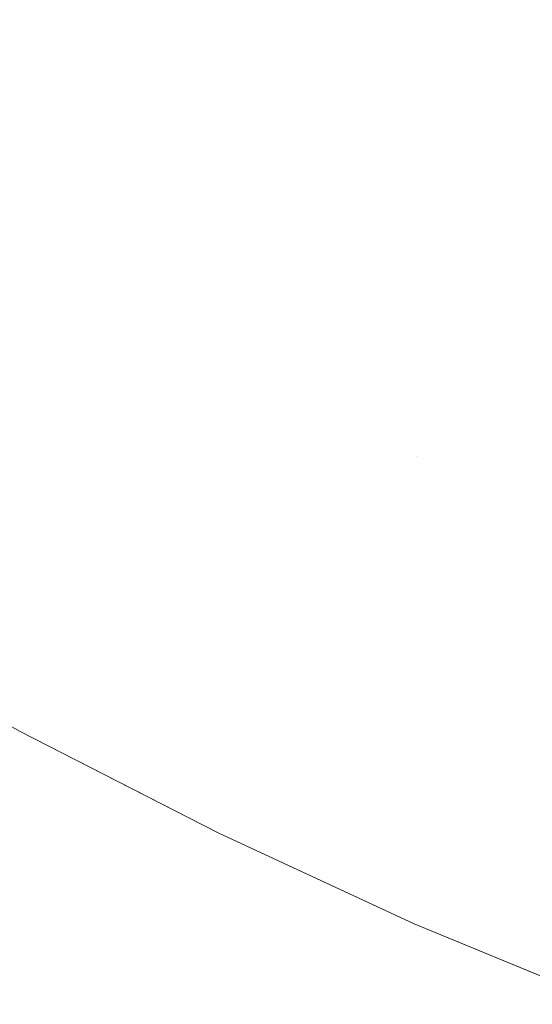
# Model space of a CAD drawing. Header units: centimetres. Extents: x -17.1 to 18.2, y 4.2 to 6.
# Tile 11 of 256: x -17.04253 to -17.03761, y 4.20339 to 4.21284. Entities that reach past the tile are written whole.
import ezdxf

# ---------------------------------------------------------------- set-up
doc = ezdxf.new("R2010")
doc.units = ezdxf.units.CM
doc.header["$LTSCALE"] = 2.54
doc.layers.add('Lucido design-1', color=7, linetype='Continuous')

# ---------------------------------------------------------------- blocks, each defined once
blk = doc.blocks.new('Gruppo-3-1')
at = {"color": 7, "linetype": 'Continuous', "lineweight": 9}
for points, invisible_edges in [([(-17.0415378, 4.2138968, -2276.2831547), (-17.0423995, 4.2143911, -2276.2831547), (-17.0426712, 4.2133355, -2276.2859436), (-17.041799, 4.2128351, -2276.2859436)], 15), ([(-17.0397932, 4.2129637, -2276.2831547), (-17.0389107, 4.2125257, -2276.2831547), (-17.0386666, 4.2136764, -2276.2804179), (-17.0395375, 4.2141087, -2276.2804179)], 15), ([(-17.0387905, 4.2130922, -2276.9625603), (-17.0389107, 4.2125257, -2276.9611852), (-17.040669, 4.2134209, -2276.9611852), (-17.0405375, 4.2139816, -2276.9625603)], 15), ([(-17.041799, 4.2128351, -2276.2859436), (-17.0409194, 4.2123533, -2276.2859436), (-17.040669, 4.2134209, -2276.2831547), (-17.0415378, 4.2138968, -2276.2831547)], 15), ([(-17.0407963, 4.212878, -2276.9597971), (-17.0409194, 4.2123533, -2276.9583964), (-17.0426712, 4.2133355, -2276.9583964), (-17.0425376, 4.2138543, -2276.9597971)], 15), ([(-17.0377893, 4.2132632, -2276.2804179), (-17.0386666, 4.2136764, -2276.2804179), (-17.0389107, 4.2125257, -2276.2831547), (-17.0380217, 4.212107, -2276.2831547)], 15), ([(-17.0387905, 4.2130922, -2276.9625603), (-17.0386666, 4.2136764, -2276.9639221), (-17.0369059, 4.2128694, -2276.9639221), (-17.037018, 4.2122798, -2276.9625603)], 15), ([(-17.0397932, 4.2129637, -2276.2831547), (-17.040669, 4.2134209, -2276.2831547), (-17.0409194, 4.2123533, -2276.2859436), (-17.0400328, 4.2118906, -2276.2859436)], 15), ([(-17.0407963, 4.212878, -2276.9597971), (-17.040669, 4.2134209, -2276.9611852), (-17.0389107, 4.2125257, -2276.9611852), (-17.039027, 4.2119772, -2276.9597971)], 15), ([(-17.041799, 4.2128351, -2276.2859436), (-17.0426712, 4.2133355, -2276.2859436), (-17.042924, 4.2123533, -2276.2887813), (-17.0420419, 4.2118472, -2276.2887813)], 15), ([(-17.0428, 4.2128351, -2276.9569834), (-17.0426712, 4.2133355, -2276.9583964), (-17.0409194, 4.2123533, -2276.9583964), (-17.0410382, 4.2118472, -2276.9569834)], 15), ([(-17.0380217, 4.212107, -2276.2831547), (-17.0371266, 4.211708, -2276.2831547), (-17.0369059, 4.2128694, -2276.2804179), (-17.0377893, 4.2132632, -2276.2804179)], 15), ([(-17.037018, 4.2122798, -2276.9625603), (-17.0371266, 4.211708, -2276.9611852), (-17.0389107, 4.2125257, -2276.9611852), (-17.0387905, 4.2130922, -2276.9625603)], 15), ([(-17.0400328, 4.2118906, -2276.2859436), (-17.0391395, 4.2114471, -2276.2859436), (-17.0389107, 4.2125257, -2276.2831547), (-17.0397932, 4.2129637, -2276.2831547)], 15), ([(-17.0410382, 4.2118472, -2276.9569834), (-17.0411524, 4.21136, -2276.9555586), (-17.042924, 4.2123533, -2276.9555586), (-17.0428, 4.2128351, -2276.9569834)], 15), ([(-17.0420419, 4.2118472, -2276.2887813), (-17.0411524, 4.21136, -2276.2887813), (-17.0409194, 4.2123533, -2276.2859436), (-17.041799, 4.2128351, -2276.2859436)], 15), ([(-17.039027, 4.2119772, -2276.9597971), (-17.0391395, 4.2114471, -2276.9583964), (-17.0409194, 4.2123533, -2276.9583964), (-17.0407963, 4.212878, -2276.9597971)], 15), ([(-17.0380217, 4.212107, -2276.2831547), (-17.0389107, 4.2125257, -2276.2831547), (-17.0391395, 4.2114471, -2276.2859436), (-17.0382396, 4.2110233, -2276.2859436)], 15), ([(-17.039027, 4.2119772, -2276.9597971), (-17.0389107, 4.2125257, -2276.9611852), (-17.0371266, 4.211708, -2276.9611852), (-17.0372318, 4.2111544, -2276.9597971)], 15), ([(-17.0420419, 4.2118472, -2276.2887813), (-17.042924, 4.2123533, -2276.2887813), (-17.0431573, 4.2114471, -2276.2916647), (-17.0422661, 4.2109358, -2276.2916647)], 15), ([(-17.0430431, 4.2118906, -2276.9541224), (-17.042924, 4.2123533, -2276.9555586), (-17.0411524, 4.21136, -2276.9555586), (-17.0412622, 4.210892, -2276.9541224)], 15), ([(-17.0400328, 4.2118906, -2276.2859436), (-17.0409194, 4.2123533, -2276.2859436), (-17.0411524, 4.21136, -2276.2887813), (-17.0402558, 4.210892, -2276.2887813)], 15), ([(-17.0410382, 4.2118472, -2276.9569834), (-17.0409194, 4.2123533, -2276.9583964), (-17.0391395, 4.2114471, -2276.9583964), (-17.039248, 4.2109358, -2276.9569834)], 15), ([(-17.0382396, 4.2110233, -2276.2859436), (-17.0373335, 4.2106194, -2276.2859436), (-17.0371266, 4.211708, -2276.2831547), (-17.0380217, 4.212107, -2276.2831547)], 15), ([(-17.0372318, 4.2111544, -2276.9597971), (-17.0373335, 4.2106194, -2276.9583964), (-17.0391395, 4.2114471, -2276.9583964), (-17.039027, 4.2119772, -2276.9597971)], 15), ([(-17.0412622, 4.210892, -2276.9541224), (-17.0413674, 4.2104436, -2276.9526752), (-17.0431573, 4.2114471, -2276.9526752), (-17.0430431, 4.2118906, -2276.9541224)], 15), ([(-17.0402558, 4.210892, -2276.2887813), (-17.0393524, 4.2104436, -2276.2887813), (-17.0391395, 4.2114471, -2276.2859436), (-17.0400328, 4.2118906, -2276.2859436)], 15), ([(-17.0422661, 4.2109358, -2276.2916647), (-17.0413674, 4.2104436, -2276.2916647), (-17.0411524, 4.21136, -2276.2887813), (-17.0420419, 4.2118472, -2276.2887813)], 15), ([(-17.039248, 4.2109358, -2276.9569834), (-17.0393524, 4.2104436, -2276.9555586), (-17.0411524, 4.21136, -2276.9555586), (-17.0410382, 4.2118472, -2276.9569834)], 15), ([(-17.0422661, 4.2109358, -2276.2916647), (-17.0431573, 4.2114471, -2276.2916647), (-17.0433703, 4.2106194, -2276.2945904), (-17.0424708, 4.2101033, -2276.2945904)], 15), ([(-17.0432664, 4.2110233, -2276.9512174), (-17.0431573, 4.2114471, -2276.9526752), (-17.0413674, 4.2104436, -2276.9526752), (-17.041468, 4.210015, -2276.9512174)], 15), ([(-17.0382396, 4.2110233, -2276.2859436), (-17.0391395, 4.2114471, -2276.2859436), (-17.0393524, 4.2104436, -2276.2887813), (-17.0384423, 4.210015, -2276.2887813)], 15), ([(-17.039248, 4.2109358, -2276.9569834), (-17.0391395, 4.2114471, -2276.9583964), (-17.0373335, 4.2106194, -2276.9583964), (-17.0374315, 4.2101033, -2276.9569834)], 15), ([(-17.0402558, 4.210892, -2276.2887813), (-17.0411524, 4.21136, -2276.2887813), (-17.0413674, 4.2104436, -2276.2916647), (-17.0404616, 4.2099708, -2276.2916647)], 15), ([(-17.0412622, 4.210892, -2276.9541224), (-17.0411524, 4.21136, -2276.9555586), (-17.0393524, 4.2104436, -2276.9555586), (-17.0394527, 4.2099708, -2276.9541224)], 15), ([(-17.041468, 4.210015, -2276.9512174), (-17.0415638, 4.2096065, -2276.9497496), (-17.0433703, 4.2106194, -2276.9497496), (-17.0432664, 4.2110233, -2276.9512174)], 15), ([(-17.0424708, 4.2101033, -2276.2945904), (-17.0415638, 4.2096065, -2276.2945904), (-17.0413674, 4.2104436, -2276.2916647), (-17.0422661, 4.2109358, -2276.2916647)], 15), ([(-17.0374315, 4.2101033, -2276.9569834), (-17.037526, 4.2096065, -2276.9555586), (-17.0393524, 4.2104436, -2276.9555586), (-17.039248, 4.2109358, -2276.9569834)], 15), ([(-17.0384423, 4.210015, -2276.2887813), (-17.037526, 4.2096065, -2276.2887813), (-17.0373335, 4.2106194, -2276.2859436), (-17.0382396, 4.2110233, -2276.2859436)], 15), ([(-17.0394527, 4.2099708, -2276.9541224), (-17.0395488, 4.2095177, -2276.9526752), (-17.0413674, 4.2104436, -2276.9526752), (-17.0412622, 4.210892, -2276.9541224)], 15), ([(-17.0404616, 4.2099708, -2276.2916647), (-17.0395488, 4.2095177, -2276.2916647), (-17.0393524, 4.2104436, -2276.2887813), (-17.0402558, 4.210892, -2276.2887813)], 15), ([(-17.0424708, 4.2101033, -2276.2945904), (-17.0433703, 4.2106194, -2276.2945904), (-17.0435626, 4.2098724, -2276.2975546), (-17.0426556, 4.209352, -2276.2975546)], 15), ([(-17.0434691, 4.2102357, -2276.9482721), (-17.0433703, 4.2106194, -2276.9497496), (-17.0415638, 4.2096065, -2276.9497496), (-17.0416549, 4.2092184, -2276.9482721)], 15), ([(-17.0404616, 4.2099708, -2276.2916647), (-17.0413674, 4.2104436, -2276.2916647), (-17.0415638, 4.2096065, -2276.2945904), (-17.0406495, 4.2091293, -2276.2945904)], 15), ([(-17.041468, 4.210015, -2276.9512174), (-17.0413674, 4.2104436, -2276.9526752), (-17.0395488, 4.2095177, -2276.9526752), (-17.0396407, 4.2090847, -2276.9512174)], 15), ([(-17.0384423, 4.210015, -2276.2887813), (-17.0393524, 4.2104436, -2276.2887813), (-17.0395488, 4.2095177, -2276.2916647), (-17.0386294, 4.2090847, -2276.2916647)], 15), ([(-17.0394527, 4.2099708, -2276.9541224), (-17.0393524, 4.2104436, -2276.9555586), (-17.037526, 4.2096065, -2276.9555586), (-17.0376166, 4.2091293, -2276.9541224)], 15), ([(-17.0416549, 4.2092184, -2276.9482721), (-17.041741, 4.208851, -2276.9467854), (-17.0435626, 4.2098724, -2276.9467854), (-17.0434691, 4.2102357, -2276.9482721)], 15), ([(-17.0426556, 4.209352, -2276.2975546), (-17.041741, 4.208851, -2276.2975546), (-17.0415638, 4.2096065, -2276.2945904), (-17.0424708, 4.2101033, -2276.2945904)], 15), ([(-17.0396407, 4.2090847, -2276.9512174), (-17.0397282, 4.208672, -2276.9497496), (-17.0415638, 4.2096065, -2276.9497496), (-17.041468, 4.210015, -2276.9512174)], 15), ([(-17.0386294, 4.2090847, -2276.2916647), (-17.0377035, 4.208672, -2276.2916647), (-17.037526, 4.2096065, -2276.2887813), (-17.0384423, 4.210015, -2276.2887813)], 15), ([(-17.0406495, 4.2091293, -2276.2945904), (-17.0397282, 4.208672, -2276.2945904), (-17.0395488, 4.2095177, -2276.2916647), (-17.0404616, 4.2099708, -2276.2916647)], 15), ([(-17.0376166, 4.2091293, -2276.9541224), (-17.0377035, 4.208672, -2276.9526752), (-17.0395488, 4.2095177, -2276.9526752), (-17.0394527, 4.2099708, -2276.9541224)], 15), ([(-17.0436508, 4.2095298, -2276.94529), (-17.0435626, 4.2098724, -2276.9467854), (-17.041741, 4.208851, -2276.9467854), (-17.0418223, 4.2085046, -2276.94529)], 15), ([(-17.0406495, 4.2091293, -2276.2945904), (-17.0415638, 4.2096065, -2276.2945904), (-17.041741, 4.208851, -2276.2975546), (-17.0408191, 4.2083698, -2276.2975546)], 15), ([(-17.0416549, 4.2092184, -2276.9482721), (-17.0415638, 4.2096065, -2276.9497496), (-17.0397282, 4.208672, -2276.9497496), (-17.0398114, 4.2082799, -2276.9482721)], 15), ([(-17.0366036, 4.2092184, -2276.2887813), (-17.037526, 4.2096065, -2276.2887813), (-17.0377035, 4.208672, -2276.2916647), (-17.0367716, 4.2082799, -2276.2916647)], 15), ([(-17.0366894, 4.2087392, -2276.9541224), (-17.0376166, 4.2091293, -2276.9541224), (-17.037526, 4.2096065, -2276.9555586), (-17.0366036, 4.2092184, -2276.9555586)], 15), ([(-17.0418223, 4.2085046, -2276.94529), (-17.0418986, 4.2081793, -2276.9437864), (-17.0437336, 4.2092082, -2276.9437864), (-17.0436508, 4.2095298, -2276.94529)], 15), ([(-17.0386294, 4.2090847, -2276.2916647), (-17.0395488, 4.2095177, -2276.2916647), (-17.0397282, 4.208672, -2276.2945904), (-17.0388002, 4.2082349, -2276.2945904)], 15), ([(-17.0387168, 4.2086496, -2276.9512174), (-17.0396407, 4.2090847, -2276.9512174), (-17.0395488, 4.2095177, -2276.9526752), (-17.0377035, 4.208672, -2276.9526752)], 15), ([(-17.0428199, 4.2086839, -2276.3005536), (-17.0418986, 4.2081793, -2276.3005536), (-17.041741, 4.208851, -2276.2975546), (-17.0426556, 4.209352, -2276.2975546)], 15), ([(-17.0438109, 4.2089077, -2276.9422751), (-17.0437336, 4.2092082, -2276.9437864), (-17.0418986, 4.2081793, -2276.9437864), (-17.0419699, 4.2078754, -2276.9422751)], 15), ([(-17.0398114, 4.2082799, -2276.9482721), (-17.0398901, 4.2079087, -2276.9467854), (-17.041741, 4.208851, -2276.9467854), (-17.0416549, 4.2092184, -2276.9482721)], 15), ([(-17.0408191, 4.2083698, -2276.2975546), (-17.0398901, 4.2079087, -2276.2975546), (-17.0397282, 4.208672, -2276.2945904), (-17.0406495, 4.2091293, -2276.2945904)], 15), ([(-17.0388002, 4.2082349, -2276.9497496), (-17.0397282, 4.208672, -2276.9497496), (-17.0396407, 4.2090847, -2276.9512174), (-17.0387168, 4.2086496, -2276.9512174)], 15), ([(-17.0388002, 4.2082349, -2276.2945904), (-17.0378657, 4.2078184, -2276.2945904), (-17.0377035, 4.208672, -2276.2916647), (-17.0386294, 4.2090847, -2276.2916647)], 15), ([(-17.0367716, 4.2082799, -2276.9526752), (-17.0377035, 4.208672, -2276.9526752), (-17.0376166, 4.2091293, -2276.9541224), (-17.0366894, 4.2087392, -2276.9541224)], 15), ([(-17.0419699, 4.2078754, -2276.9422751), (-17.0420361, 4.2075932, -2276.9407566), (-17.0438828, 4.2086286, -2276.9407566), (-17.0438109, 4.2089077, -2276.9422751)], 15), ([(-17.0408191, 4.2083698, -2276.2975546), (-17.041741, 4.208851, -2276.2975546), (-17.0418986, 4.2081793, -2276.3005536), (-17.0409699, 4.2076946, -2276.3005536)], 15), ([(-17.0418223, 4.2085046, -2276.94529), (-17.041741, 4.208851, -2276.9467854), (-17.0398901, 4.2079087, -2276.9467854), (-17.0399644, 4.2075587, -2276.94529)], 15), ([(-17.0429633, 4.208101, -2276.3035833), (-17.0420361, 4.2075932, -2276.3035833), (-17.0418986, 4.2081793, -2276.3005536), (-17.0428199, 4.2086839, -2276.3005536)], 15), ([(-17.0388002, 4.2082349, -2276.2945904), (-17.0397282, 4.208672, -2276.2945904), (-17.0398901, 4.2079087, -2276.2975546), (-17.0389544, 4.207468, -2276.2975546)], 15), ([(-17.0388794, 4.2078409, -2276.9482721), (-17.0398114, 4.2082799, -2276.9482721), (-17.0397282, 4.208672, -2276.9497496), (-17.0388002, 4.2082349, -2276.9497496)], 15), ([(-17.0377035, 4.208672, -2276.9526752), (-17.0377866, 4.2082349, -2276.9512174), (-17.0387168, 4.2086496, -2276.9512174)], 11), ([(-17.0367716, 4.2082799, -2276.2916647), (-17.0377035, 4.208672, -2276.2916647), (-17.0378657, 4.2078184, -2276.2945904), (-17.0369252, 4.2074226, -2276.2945904)], 15), ([(-17.0368502, 4.2078409, -2276.9512174), (-17.0377866, 4.2082349, -2276.9512174), (-17.0377035, 4.208672, -2276.9526752), (-17.0367716, 4.2082799, -2276.9526752)], 15), ([(-17.0439491, 4.2083711, -2276.9392315), (-17.0438828, 4.2086286, -2276.9407566), (-17.0420361, 4.2075932, -2276.9407566), (-17.0420972, 4.2073328, -2276.9392315)], 15), ([(-17.0387168, 4.2086496, -2276.9512174), (-17.0377866, 4.2082349, -2276.9512174), (-17.0378657, 4.2078184, -2276.9497496), (-17.0388002, 4.2082349, -2276.9497496)], 15), ([(-17.0399644, 4.2075587, -2276.94529), (-17.0400341, 4.2072301, -2276.9437864), (-17.0418986, 4.2081793, -2276.9437864), (-17.0418223, 4.2085046, -2276.94529)], 15), ([(-17.0420972, 4.2073328, -2276.9392315), (-17.0421531, 4.2070944, -2276.9377002), (-17.0440098, 4.2081353, -2276.9377002), (-17.0439491, 4.2083711, -2276.9392315)], 15), ([(-17.0409699, 4.2076946, -2276.3005536), (-17.0400341, 4.2072301, -2276.3005536), (-17.0398901, 4.2079087, -2276.2975546), (-17.0408191, 4.2083698, -2276.2975546)], 15), ([(-17.0389544, 4.207468, -2276.9467854), (-17.0398901, 4.2079087, -2276.9467854), (-17.0398114, 4.2082799, -2276.9482721), (-17.0388794, 4.2078409, -2276.9482721)], 15), ([(-17.0389544, 4.207468, -2276.2975546), (-17.0380121, 4.207048, -2276.2975546), (-17.0378657, 4.2078184, -2276.2945904), (-17.0388002, 4.2082349, -2276.2945904)], 15), ([(-17.0388002, 4.2082349, -2276.9497496), (-17.0378657, 4.2078184, -2276.9497496), (-17.0379409, 4.2074226, -2276.9482721), (-17.0388794, 4.2078409, -2276.9482721)], 15), ([(-17.0369252, 4.2074226, -2276.9497496), (-17.0378657, 4.2078184, -2276.9497496), (-17.0377866, 4.2082349, -2276.9512174), (-17.0368502, 4.2078409, -2276.9512174)], 15), ([(-17.0440648, 4.2079215, -2276.9361633), (-17.0440098, 4.2081353, -2276.9377002), (-17.0421531, 4.2070944, -2276.9377002), (-17.0422039, 4.2068781, -2276.9361633)], 15), ([(-17.0430853, 4.2076049, -2276.3066398), (-17.0421531, 4.2070944, -2276.3066398), (-17.0420361, 4.2075932, -2276.3035833), (-17.0429633, 4.208101, -2276.3035833)], 15), ([(-17.0409699, 4.2076946, -2276.3005536), (-17.0418986, 4.2081793, -2276.3005536), (-17.0420361, 4.2075932, -2276.3035833), (-17.0411015, 4.2071054, -2276.3035833)], 15), ([(-17.0419699, 4.2078754, -2276.9422751), (-17.0418986, 4.2081793, -2276.9437864), (-17.0400341, 4.2072301, -2276.9437864), (-17.0400992, 4.206923, -2276.9422751)], 15), ([(-17.0422039, 4.2068781, -2276.9361633), (-17.0422494, 4.2066842, -2276.9346213), (-17.0441141, 4.2077298, -2276.9346213), (-17.0440648, 4.2079215, -2276.9361633)], 15), ([(-17.0389544, 4.207468, -2276.2975546), (-17.0398901, 4.2079087, -2276.2975546), (-17.0400341, 4.2072301, -2276.3005536), (-17.0390915, 4.2067861, -2276.3005536)], 15), ([(-17.0390251, 4.2071163, -2276.94529), (-17.0399644, 4.2075587, -2276.94529), (-17.0398901, 4.2079087, -2276.9467854), (-17.0389544, 4.207468, -2276.9467854)], 15), ([(-17.0400992, 4.206923, -2276.9422751), (-17.0401597, 4.2066379, -2276.9407566), (-17.0420361, 4.2075932, -2276.9407566), (-17.0419699, 4.2078754, -2276.9422751)], 15), ([(-17.0388794, 4.2078409, -2276.9482721), (-17.0379409, 4.2074226, -2276.9482721), (-17.0380121, 4.207048, -2276.9467854), (-17.0389544, 4.207468, -2276.9467854)], 15), ([(-17.0369252, 4.2074226, -2276.2945904), (-17.0378657, 4.2078184, -2276.2945904), (-17.0380121, 4.207048, -2276.2975546), (-17.0370637, 4.2066489, -2276.2975546)], 15), ([(-17.0369963, 4.2070252, -2276.9482721), (-17.0379409, 4.2074226, -2276.9482721), (-17.0378657, 4.2078184, -2276.9497496), (-17.0369252, 4.2074226, -2276.9497496)], 15), ([(-17.0441578, 4.2075603, -2276.9330749), (-17.0441141, 4.2077298, -2276.9346213), (-17.0422494, 4.2066842, -2276.9346213), (-17.0422896, 4.2065128, -2276.9330749)], 15), ([(-17.0411015, 4.2071054, -2276.3035833), (-17.0401597, 4.2066379, -2276.3035833), (-17.0400341, 4.2072301, -2276.3005536), (-17.0409699, 4.2076946, -2276.3005536)], 15), ([(-17.0422896, 4.2065128, -2276.9330749), (-17.0423245, 4.206364, -2276.9315244), (-17.0441956, 4.2074132, -2276.9315244), (-17.0441578, 4.2075603, -2276.9330749)], 15), ([(-17.0431856, 4.2071971, -2276.3097186), (-17.0422494, 4.2066842, -2276.3097186), (-17.0421531, 4.2070944, -2276.3066398), (-17.0430853, 4.2076049, -2276.3066398)], 15), ([(-17.0411015, 4.2071054, -2276.3035833), (-17.0420361, 4.2075932, -2276.3035833), (-17.0421531, 4.2070944, -2276.3066398), (-17.0412135, 4.2066039, -2276.3066398)], 15), ([(-17.0420972, 4.2073328, -2276.9392315), (-17.0420361, 4.2075932, -2276.9407566), (-17.0401597, 4.2066379, -2276.9407566), (-17.0402156, 4.2063748, -2276.9392315)], 15), ([(-17.0390915, 4.2067861, -2276.9437864), (-17.0400341, 4.2072301, -2276.9437864), (-17.0399644, 4.2075587, -2276.94529), (-17.0390251, 4.2071163, -2276.94529)], 15), ([(-17.0390915, 4.2067861, -2276.3005536), (-17.0381423, 4.206363, -2276.3005536), (-17.0380121, 4.207048, -2276.2975546), (-17.0389544, 4.207468, -2276.2975546)], 15), ([(-17.0389544, 4.207468, -2276.9467854), (-17.0380121, 4.207048, -2276.9467854), (-17.0380793, 4.2066947, -2276.94529), (-17.0390251, 4.2071163, -2276.94529)], 15), ([(-17.0442277, 4.2072885, -2276.9299706), (-17.0441956, 4.2074132, -2276.9315244), (-17.0423245, 4.206364, -2276.9315244), (-17.0423541, 4.2062379, -2276.9299706)], 15), ([(-17.0370637, 4.2066489, -2276.9467854), (-17.0380121, 4.207048, -2276.9467854), (-17.0379409, 4.2074226, -2276.9482721), (-17.0369963, 4.2070252, -2276.9482721)], 15), ([(-17.0423541, 4.2062379, -2276.9299706), (-17.0423783, 4.2061346, -2276.9284139), (-17.044254, 4.2071863, -2276.9284139), (-17.0442277, 4.2072885, -2276.9299706)], 15), ([(-17.0402156, 4.2063748, -2276.9392315), (-17.0402667, 4.2061339, -2276.9377002), (-17.0421531, 4.2070944, -2276.9377002), (-17.0420972, 4.2073328, -2276.9392315)], 15), ([(-17.0442745, 4.2071068, -2276.9268549), (-17.044254, 4.2071863, -2276.9284139), (-17.0423783, 4.2061346, -2276.9284139), (-17.0423972, 4.2060542, -2276.9268549)], 15), ([(-17.043264, 4.2068786, -2276.3128155), (-17.0423245, 4.206364, -2276.3128155), (-17.0422494, 4.2066842, -2276.3097186), (-17.0431856, 4.2071971, -2276.3097186)], 15), ([(-17.0390915, 4.2067861, -2276.3005536), (-17.0400341, 4.2072301, -2276.3005536), (-17.0401597, 4.2066379, -2276.3035833), (-17.0392111, 4.2061911, -2276.3035833)], 15), ([(-17.0391535, 4.2064776, -2276.9422751), (-17.0400992, 4.206923, -2276.9422751), (-17.0400341, 4.2072301, -2276.9437864), (-17.0390915, 4.2067861, -2276.9437864)], 15), ([(-17.0444453, 4.2070895, -2276.92217), (-17.0425275, 4.2060076, -2276.92217), (-17.0425275, 4.2060076, -2276.32217), (-17.0433597, 4.2064771, -2276.32217)], 10), ([(-17.0424187, 4.2059622, -2276.9237324), (-17.0425275, 4.2060076, -2276.92217), (-17.0444453, 4.2070895, -2276.92217), (-17.0442979, 4.2070158, -2276.9237324)], 13), ([(-17.0423972, 4.2060542, -2276.9268549), (-17.0424106, 4.2059967, -2276.9252942), (-17.0442891, 4.20705, -2276.9252942), (-17.0442745, 4.2071068, -2276.9268549)], 15), ([(-17.0412135, 4.2066039, -2276.3066398), (-17.0421531, 4.2070944, -2276.3066398), (-17.0422494, 4.2066842, -2276.3097186), (-17.0413056, 4.2061916, -2276.3097186)], 15), ([(-17.0422039, 4.2068781, -2276.9361633), (-17.0421531, 4.2070944, -2276.9377002), (-17.0402667, 4.2061339, -2276.9377002), (-17.040313, 4.2059155, -2276.9361633)], 15), ([(-17.0412135, 4.2066039, -2276.3066398), (-17.0402667, 4.2061339, -2276.3066398), (-17.0401597, 4.2066379, -2276.3035833), (-17.0411015, 4.2071054, -2276.3035833)], 15), ([(-17.0390251, 4.2071163, -2276.94529), (-17.0380793, 4.2066947, -2276.94529), (-17.0381423, 4.206363, -2276.9437864), (-17.0390915, 4.2067861, -2276.9437864)], 15), ([(-17.0442979, 4.2070158, -2276.9237324), (-17.0442891, 4.20705, -2276.9252942), (-17.0424106, 4.2059967, -2276.9252942), (-17.0424187, 4.2059622, -2276.9237324)], 15), ([(-17.0370637, 4.2066489, -2276.2975546), (-17.0380121, 4.207048, -2276.2975546), (-17.0381423, 4.206363, -2276.3005536), (-17.0371869, 4.205961, -2276.3005536)], 15), ([(-17.0371272, 4.2062941, -2276.94529), (-17.0380793, 4.2066947, -2276.94529), (-17.0380121, 4.207048, -2276.9467854), (-17.0370637, 4.2066489, -2276.9467854)], 15), ([(-17.0433201, 4.2066505, -2276.3159261), (-17.0423783, 4.2061346, -2276.3159261), (-17.0423245, 4.206364, -2276.3128155), (-17.043264, 4.2068786, -2276.3128155)], 15), ([(-17.040313, 4.2059155, -2276.9361633), (-17.0403546, 4.2057196, -2276.9346213), (-17.0422494, 4.2066842, -2276.9346213), (-17.0422039, 4.2068781, -2276.9361633)], 15), ([(-17.0392111, 4.2061911, -2276.9407566), (-17.0401597, 4.2066379, -2276.9407566), (-17.0400992, 4.206923, -2276.9422751), (-17.0391535, 4.2064776, -2276.9422751)], 15), ([(-17.0392111, 4.2061911, -2276.3035833), (-17.0382559, 4.2057653, -2276.3035833), (-17.0381423, 4.206363, -2276.3005536), (-17.0390915, 4.2067861, -2276.3005536)], 15), ([(-17.0390915, 4.2067861, -2276.9437864), (-17.0381423, 4.206363, -2276.9437864), (-17.0382012, 4.2060531, -2276.9422751), (-17.0391535, 4.2064776, -2276.9422751)], 15), ([(-17.0413056, 4.2061916, -2276.3097186), (-17.0422494, 4.2066842, -2276.3097186), (-17.0423245, 4.206364, -2276.3128155), (-17.0413775, 4.2058697, -2276.3128155)], 15), ([(-17.0422896, 4.2065128, -2276.9330749), (-17.0422494, 4.2066842, -2276.9346213), (-17.0403546, 4.2057196, -2276.9346213), (-17.0403913, 4.2055464, -2276.9330749)], 15), ([(-17.0371869, 4.205961, -2276.9437864), (-17.0381423, 4.206363, -2276.9437864), (-17.0380793, 4.2066947, -2276.94529), (-17.0371272, 4.2062941, -2276.94529)], 15), ([(-17.0433538, 4.2065133, -2276.3190457), (-17.0424106, 4.2059967, -2276.3190457), (-17.0423783, 4.2061346, -2276.3159261), (-17.0433201, 4.2066505, -2276.3159261)], 15), ([(-17.0413056, 4.2061916, -2276.3097186), (-17.0403546, 4.2057196, -2276.3097186), (-17.0402667, 4.2061339, -2276.3066398), (-17.0412135, 4.2066039, -2276.3066398)], 15), ([(-17.0392111, 4.2061911, -2276.3035833), (-17.0401597, 4.2066379, -2276.3035833), (-17.0402667, 4.2061339, -2276.3066398), (-17.0393129, 4.2056847, -2276.3066398)], 15), ([(-17.0392642, 4.2059267, -2276.9392315), (-17.0402156, 4.2063748, -2276.9392315), (-17.0401597, 4.2066379, -2276.9407566), (-17.0392111, 4.2061911, -2276.9407566)], 15), ([(-17.0433597, 4.2064771, -2276.32217), (-17.0425275, 4.2060076, -2276.32217), (-17.0424106, 4.2059967, -2276.3190457), (-17.0433538, 4.2065133, -2276.3190457)], 14), ([(-17.0403913, 4.2055464, -2276.9330749), (-17.0404232, 4.205396, -2276.9315244), (-17.0423245, 4.206364, -2276.9315244), (-17.0422896, 4.2065128, -2276.9330749)], 15), ([(-17.0391535, 4.2064776, -2276.9422751), (-17.0382012, 4.2060531, -2276.9422751), (-17.0382559, 4.2057653, -2276.9407566), (-17.0392111, 4.2061911, -2276.9407566)], 15), ([(-17.0413775, 4.2058697, -2276.3128155), (-17.0423245, 4.206364, -2276.3128155), (-17.0423783, 4.2061346, -2276.3159261), (-17.041429, 4.2056391, -2276.3159261)], 15), ([(-17.0423541, 4.2062379, -2276.9299706), (-17.0423245, 4.206364, -2276.9315244), (-17.0404232, 4.205396, -2276.9315244), (-17.0404502, 4.2052686, -2276.9299706)], 15), ([(-17.0393129, 4.2056847, -2276.9377002), (-17.0402667, 4.2061339, -2276.9377002), (-17.0402156, 4.2063748, -2276.9392315), (-17.0392642, 4.2059267, -2276.9392315)], 15), ([(-17.0371869, 4.205961, -2276.3005536), (-17.0381423, 4.206363, -2276.3005536), (-17.0382559, 4.2057653, -2276.3035833), (-17.0372944, 4.2053608, -2276.3035833)], 15), ([(-17.0372426, 4.2056498, -2276.9422751), (-17.0382012, 4.2060531, -2276.9422751), (-17.0381423, 4.206363, -2276.9437864), (-17.0371869, 4.205961, -2276.9437864)], 15), ([(-17.0404502, 4.2052686, -2276.9299706), (-17.0404724, 4.2051643, -2276.9284139), (-17.0423783, 4.2061346, -2276.9284139), (-17.0423541, 4.2062379, -2276.9299706)], 15), ([(-17.041429, 4.2056391, -2276.3159261), (-17.0423783, 4.2061346, -2276.3159261), (-17.0424106, 4.2059967, -2276.3190457), (-17.0414599, 4.2055005, -2276.3190457)], 15), ([(-17.0423972, 4.2060542, -2276.9268549), (-17.0423783, 4.2061346, -2276.9284139), (-17.0404724, 4.2051643, -2276.9284139), (-17.0404896, 4.205083, -2276.9268549)], 15), ([(-17.0413775, 4.2058697, -2276.3128155), (-17.0404232, 4.205396, -2276.3128155), (-17.0403546, 4.2057196, -2276.3097186), (-17.0413056, 4.2061916, -2276.3097186)], 15), ([(-17.0393129, 4.2056847, -2276.3066398), (-17.0402667, 4.2061339, -2276.3066398), (-17.0403546, 4.2057196, -2276.3097186), (-17.0393966, 4.2052684, -2276.3097186)], 15), ([(-17.039357, 4.2054652, -2276.9361633), (-17.040313, 4.2059155, -2276.9361633), (-17.0402667, 4.2061339, -2276.9377002), (-17.0393129, 4.2056847, -2276.9377002)], 15), ([(-17.0393129, 4.2056847, -2276.3066398), (-17.0383525, 4.2052566, -2276.3066398), (-17.0382559, 4.2057653, -2276.3035833), (-17.0392111, 4.2061911, -2276.3035833)], 15), ([(-17.0392111, 4.2061911, -2276.9407566), (-17.0382559, 4.2057653, -2276.9407566), (-17.0383063, 4.2054997, -2276.9392315), (-17.0392642, 4.2059267, -2276.9392315)], 15), ([(-17.0404896, 4.205083, -2276.9268549), (-17.0405019, 4.2050249, -2276.9252942), (-17.0424106, 4.2059967, -2276.9252942), (-17.0423972, 4.2060542, -2276.9268549)], 15), ([(-17.0372944, 4.2053608, -2276.9407566), (-17.0382559, 4.2057653, -2276.9407566), (-17.0382012, 4.2060531, -2276.9422751), (-17.0372426, 4.2056498, -2276.9422751)], 15), ([(-17.0414599, 4.2055005, -2276.3190457), (-17.0424106, 4.2059967, -2276.3190457), (-17.0425275, 4.2060076, -2276.32217), (-17.0414654, 4.2054637, -2276.32217)], 11), ([(-17.0425275, 4.2060076, -2276.92217), (-17.0406261, 4.2050339, -2276.92217), (-17.0406261, 4.2050339, -2276.32217), (-17.0414654, 4.2054637, -2276.32217)], 10), ([(-17.0414654, 4.2054637, -2276.32217), (-17.0425275, 4.2060076, -2276.32217), (-17.0425275, 4.2060076, -2276.92217)], 10), ([(-17.0405093, 4.2049901, -2276.9237324), (-17.0406261, 4.2050339, -2276.92217), (-17.0425275, 4.2060076, -2276.92217), (-17.0424187, 4.2059622, -2276.9237324)], 13), ([(-17.0424187, 4.2059622, -2276.9237324), (-17.0424106, 4.2059967, -2276.9252942), (-17.0405019, 4.2050249, -2276.9252942), (-17.0405093, 4.2049901, -2276.9237324)], 15), ([(-17.0392642, 4.2059267, -2276.9392315), (-17.0383063, 4.2054997, -2276.9392315), (-17.0383525, 4.2052566, -2276.9377002), (-17.0393129, 4.2056847, -2276.9377002)], 15), ([(-17.041429, 4.2056391, -2276.3159261), (-17.0404724, 4.2051643, -2276.3159261), (-17.0404232, 4.205396, -2276.3128155), (-17.0413775, 4.2058697, -2276.3128155)], 15), ([(-17.0393966, 4.2052684, -2276.9346213), (-17.0403546, 4.2057196, -2276.9346213), (-17.040313, 4.2059155, -2276.9361633), (-17.039357, 4.2054652, -2276.9361633)], 15), ([(-17.0372944, 4.2053608, -2276.3035833), (-17.0382559, 4.2057653, -2276.3035833), (-17.0383525, 4.2052566, -2276.3066398), (-17.0373859, 4.2048499, -2276.3066398)], 15), ([(-17.0373421, 4.2050941, -2276.9392315), (-17.0383063, 4.2054997, -2276.9392315), (-17.0382559, 4.2057653, -2276.9407566), (-17.0372944, 4.2053608, -2276.9407566)], 15), ([(-17.0414599, 4.2055005, -2276.3190457), (-17.0405019, 4.2050249, -2276.3190457), (-17.0404724, 4.2051643, -2276.3159261), (-17.041429, 4.2056391, -2276.3159261)], 15), ([(-17.0393966, 4.2052684, -2276.3097186), (-17.0403546, 4.2057196, -2276.3097186), (-17.0404232, 4.205396, -2276.3128155), (-17.039462, 4.2049433, -2276.3128155)], 15), ([(-17.0394316, 4.2050944, -2276.9330749), (-17.0403913, 4.2055464, -2276.9330749), (-17.0403546, 4.2057196, -2276.9346213), (-17.0393966, 4.2052684, -2276.9346213)], 15), ([(-17.0393966, 4.2052684, -2276.3097186), (-17.038432, 4.2048384, -2276.3097186), (-17.0383525, 4.2052566, -2276.3066398), (-17.0393129, 4.2056847, -2276.3066398)], 15), ([(-17.0393129, 4.2056847, -2276.9377002), (-17.0383525, 4.2052566, -2276.9377002), (-17.0383944, 4.2050361, -2276.9361633), (-17.039357, 4.2054652, -2276.9361633)], 15), ([(-17.039462, 4.2049433, -2276.9315244), (-17.0404232, 4.205396, -2276.9315244), (-17.0403913, 4.2055464, -2276.9330749), (-17.0394316, 4.2050944, -2276.9330749)], 15), ([(-17.0414654, 4.2054637, -2276.32217), (-17.0406261, 4.2050339, -2276.32217), (-17.0405019, 4.2050249, -2276.3190457), (-17.0414599, 4.2055005, -2276.3190457)], 14), ([(-17.039357, 4.2054652, -2276.9361633), (-17.0383944, 4.2050361, -2276.9361633), (-17.038432, 4.2048384, -2276.9346213), (-17.0393966, 4.2052684, -2276.9346213)], 15), ([(-17.0373859, 4.2048499, -2276.9377002), (-17.0383525, 4.2052566, -2276.9377002), (-17.0383063, 4.2054997, -2276.9392315), (-17.0373421, 4.2050941, -2276.9392315)], 15), ([(-17.039462, 4.2049433, -2276.3128155), (-17.0404232, 4.205396, -2276.3128155), (-17.0404724, 4.2051643, -2276.3159261), (-17.0395088, 4.2047104, -2276.3159261)], 15), ([(-17.0394877, 4.2048153, -2276.9299706), (-17.0404502, 4.2052686, -2276.9299706), (-17.0404232, 4.205396, -2276.9315244), (-17.039462, 4.2049433, -2276.9315244)], 15), ([(-17.0395088, 4.2047104, -2276.9284139), (-17.0404724, 4.2051643, -2276.9284139), (-17.0404502, 4.2052686, -2276.9299706), (-17.0394877, 4.2048153, -2276.9299706)], 15), ([(-17.039462, 4.2049433, -2276.3128155), (-17.0384941, 4.2045119, -2276.3128155), (-17.038432, 4.2048384, -2276.3097186), (-17.0393966, 4.2052684, -2276.3097186)], 15), ([(-17.0393966, 4.2052684, -2276.9346213), (-17.038432, 4.2048384, -2276.9346213), (-17.0384652, 4.2046636, -2276.9330749), (-17.0394316, 4.2050944, -2276.9330749)], 15), ([(-17.0395088, 4.2047104, -2276.3159261), (-17.0404724, 4.2051643, -2276.3159261), (-17.0405019, 4.2050249, -2276.3190457), (-17.0395369, 4.2045705, -2276.3190457)], 15), ([(-17.0395252, 4.2046288, -2276.9268549), (-17.0404896, 4.205083, -2276.9268549), (-17.0404724, 4.2051643, -2276.9284139), (-17.0395088, 4.2047104, -2276.9284139)], 15), ([(-17.0373859, 4.2048499, -2276.3066398), (-17.0383525, 4.2052566, -2276.3066398), (-17.038432, 4.2048384, -2276.3097186), (-17.0374611, 4.2044299, -2276.3097186)], 15), ([(-17.0374255, 4.2046285, -2276.9361633), (-17.0383944, 4.2050361, -2276.9361633), (-17.0383525, 4.2052566, -2276.9377002), (-17.0373859, 4.2048499, -2276.9377002)], 15), ([(-17.0395369, 4.2045705, -2276.9252942), (-17.0405019, 4.2050249, -2276.9252942), (-17.0404896, 4.205083, -2276.9268549), (-17.0395252, 4.2046288, -2276.9268549)], 15), ([(-17.0394316, 4.2050944, -2276.9330749), (-17.0384652, 4.2046636, -2276.9330749), (-17.0384941, 4.2045119, -2276.9315244), (-17.039462, 4.2049433, -2276.9315244)], 15), ([(-17.0395369, 4.2045705, -2276.3190457), (-17.0405019, 4.2050249, -2276.3190457), (-17.0406261, 4.2050339, -2276.32217), (-17.039542, 4.2045331, -2276.32217)], 11), ([(-17.0406261, 4.2050339, -2276.92217), (-17.0387402, 4.2041627, -2276.92217), (-17.0387402, 4.2041627, -2276.32217), (-17.039542, 4.2045331, -2276.32217)], 10), ([(-17.039542, 4.2045331, -2276.32217), (-17.0406261, 4.2050339, -2276.32217), (-17.0406261, 4.2050339, -2276.92217)], 10), ([(-17.0387402, 4.2041627, -2276.92217), (-17.0406261, 4.2050339, -2276.92217), (-17.0405093, 4.2049901, -2276.9237324), (-17.039544, 4.2045354, -2276.9237324)], 14), ([(-17.039544, 4.2045354, -2276.9237324), (-17.0405093, 4.2049901, -2276.9237324), (-17.0405019, 4.2050249, -2276.9252942), (-17.0395369, 4.2045705, -2276.9252942)], 15), ([(-17.0374611, 4.2044299, -2276.9346213), (-17.038432, 4.2048384, -2276.9346213), (-17.0383944, 4.2050361, -2276.9361633), (-17.0374255, 4.2046285, -2276.9361633)], 15), ([(-17.0395088, 4.2047104, -2276.3159261), (-17.0385385, 4.2042779, -2276.3159261), (-17.0384941, 4.2045119, -2276.3128155), (-17.039462, 4.2049433, -2276.3128155)], 15), ([(-17.039462, 4.2049433, -2276.9315244), (-17.0384941, 4.2045119, -2276.9315244), (-17.0385185, 4.2043833, -2276.9299706), (-17.0394877, 4.2048153, -2276.9299706)], 15), ([(-17.0394877, 4.2048153, -2276.9299706), (-17.0385185, 4.2043833, -2276.9299706), (-17.0385385, 4.2042779, -2276.9284139), (-17.0395088, 4.2047104, -2276.9284139)], 15), ([(-17.0374611, 4.2044299, -2276.3097186), (-17.038432, 4.2048384, -2276.3097186), (-17.0384941, 4.2045119, -2276.3128155), (-17.0375198, 4.204102, -2276.3128155)], 15), ([(-17.0374925, 4.2042544, -2276.9330749), (-17.0384652, 4.2046636, -2276.9330749), (-17.038432, 4.2048384, -2276.9346213), (-17.0374611, 4.2044299, -2276.9346213)], 15), ([(-17.0395369, 4.2045705, -2276.3190457), (-17.0385652, 4.2041373, -2276.3190457), (-17.0385385, 4.2042779, -2276.3159261), (-17.0395088, 4.2047104, -2276.3159261)], 15), ([(-17.0395088, 4.2047104, -2276.9284139), (-17.0385385, 4.2042779, -2276.9284139), (-17.0385541, 4.2041959, -2276.9268549), (-17.0395252, 4.2046288, -2276.9268549)], 15), ([(-17.0395252, 4.2046288, -2276.9268549), (-17.0385541, 4.2041959, -2276.9268549), (-17.0385652, 4.2041373, -2276.9252942), (-17.0395369, 4.2045705, -2276.9252942)], 15), ([(-17.0375198, 4.204102, -2276.9315244), (-17.0384941, 4.2045119, -2276.9315244), (-17.0384652, 4.2046636, -2276.9330749), (-17.0374925, 4.2042544, -2276.9330749)], 15), ([(-17.0395369, 4.2045705, -2276.9252942), (-17.0385652, 4.2041373, -2276.9252942), (-17.0385719, 4.2041021, -2276.9237324), (-17.039544, 4.2045354, -2276.9237324)], 15), ([(-17.039544, 4.2045354, -2276.9237324), (-17.0385719, 4.2041021, -2276.9237324), (-17.0387402, 4.2041627, -2276.92217)], 11), ([(-17.039542, 4.2045331, -2276.32217), (-17.0387402, 4.2041627, -2276.32217), (-17.0385652, 4.2041373, -2276.3190457), (-17.0395369, 4.2045705, -2276.3190457)], 14), ([(-17.0375198, 4.204102, -2276.3128155), (-17.0384941, 4.2045119, -2276.3128155), (-17.0385385, 4.2042779, -2276.3159261), (-17.0375619, 4.203867, -2276.3159261)], 15), ([(-17.0375429, 4.2039728, -2276.9299706), (-17.0385185, 4.2043833, -2276.9299706), (-17.0384941, 4.2045119, -2276.9315244), (-17.0375198, 4.204102, -2276.9315244)], 15), ([(-17.0375619, 4.203867, -2276.9284139), (-17.0385385, 4.2042779, -2276.9284139), (-17.0385185, 4.2043833, -2276.9299706), (-17.0375429, 4.2039728, -2276.9299706)], 15), ([(-17.0375619, 4.203867, -2276.3159261), (-17.0385385, 4.2042779, -2276.3159261), (-17.0385652, 4.2041373, -2276.3190457), (-17.0375872, 4.2037258, -2276.3190457)], 15), ([(-17.0375766, 4.2037847, -2276.9268549), (-17.0385541, 4.2041959, -2276.9268549), (-17.0385385, 4.2042779, -2276.9284139), (-17.0375619, 4.203867, -2276.9284139)], 15), ([(-17.0375872, 4.2037258, -2276.3190457), (-17.0385652, 4.2041373, -2276.3190457), (-17.0387402, 4.2041627, -2276.32217), (-17.0375919, 4.2036877, -2276.32217)], 11), ([(-17.0387402, 4.2041627, -2276.92217), (-17.0368686, 4.2033885, -2276.92217), (-17.0368686, 4.2033885, -2276.32217), (-17.0375919, 4.2036877, -2276.32217)], 10), ([(-17.0375919, 4.2036877, -2276.32217), (-17.0387402, 4.2041627, -2276.32217), (-17.0387402, 4.2041627, -2276.92217)], 10), ([(-17.0368686, 4.2033885, -2276.92217), (-17.0387402, 4.2041627, -2276.92217), (-17.0385719, 4.2041021, -2276.9237324), (-17.0375935, 4.2036905, -2276.9237324)], 14), ([(-17.0375935, 4.2036905, -2276.9237324), (-17.0385719, 4.2041021, -2276.9237324), (-17.0385652, 4.2041373, -2276.9252942), (-17.0375872, 4.2037258, -2276.9252942)], 15), ([(-17.0375872, 4.2037258, -2276.9252942), (-17.0385652, 4.2041373, -2276.9252942), (-17.0385541, 4.2041959, -2276.9268549), (-17.0375766, 4.2037847, -2276.9268549)], 15)]:
    blk.add_3dface(points, dxfattribs=dict(at, invisible_edges=invisible_edges))
blk = doc.blocks.new('Gruppo-4-1')
at = {"color": 7}
blk.add_blockref('Gruppo-3-1', (0, 0), dxfattribs=at)

msp = doc.modelspace()

# ---------------------------------------------------------------- block references
at = {"layer": 'Lucido design-1', "color": 7}
msp.add_blockref('Gruppo-4-1', (0, 0), dxfattribs=at)

doc.saveas('drawing.dxf')
